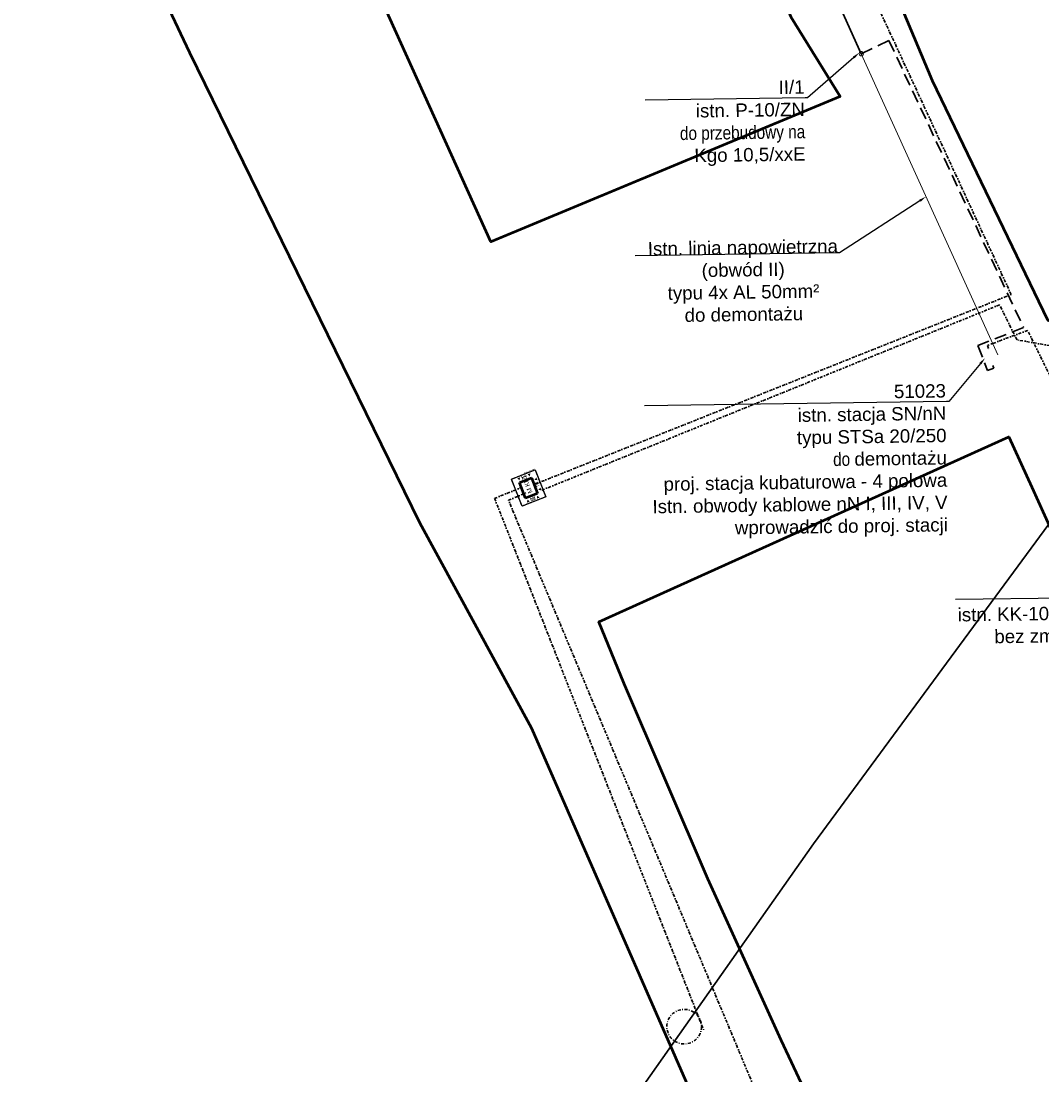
# Model space of a CAD drawing. Header units: millimetres. Extents: x 6504137 to 6515825, y 5737606 to 5784558.
# Tile 108 of 115: x 6510538 to 6510703, y 5771957 to 5772127. Entities that reach past the tile are written whole.
import ezdxf
from ezdxf import colors
from ezdxf.entities.mleader import LeaderData, LeaderLine
from ezdxf.math import Vec2, Vec3

# ---------------------------------------------------------------- set-up
doc = ezdxf.new("R2010")
doc.units = ezdxf.units.MM
for name, pattern in [('CENTERX2', [4, 2.5, -0.5, 0.5, -0.5]), ('JIS_02_2.0', [3, 2, -1]), ('KRESKAKROPKA', [1, 0.5, -0.25, 0, -0.25]), ('KRESKOWA', [19.05, 12.7, -6.35])]:
    doc.linetypes.add(name, pattern=pattern)
for name, color, linetype, lineweight in [('-Linia kablowa nn', 132, 'JIS_02_2.0', 30), ('-Linia kablowa SN', 1, 'KRESKAKROPKA', 30), ('_-demontaż nn', 132, 'DEMONTAZ', 20), ('_-SN_ALT', 1, 'KRESKOWA', 50), ('_SN', 1, 'CENTERX2', 25), ('_Zakres mapy projektowej', 4, 'Continuous', 50)]:
    doc.layers.add(name, color=color, linetype=linetype, lineweight=lineweight)
doc.layers.add('_Opisy', color=7, linetype='Continuous')
doc.layers.add('istn. linia nap.', color=7, linetype='Continuous', lineweight=0, true_color=0x000000)
doc.styles.get("Standard").update_dxf_attribs({"font": 'ARIALN.TTF'})
doc.linetypes.add('DEMONTAZ', pattern='A,1,["x",Standard,S=1,R=0,X=-0.1,Y=-0.35],1', length=2)

# ---------------------------------------------------------------- blocks, each defined once
blk = doc.blocks.new('OKRAG_PELNY')
at = {"color": 0}
blk.add_lwpolyline([(0.5, 0), (0.482963, -0.12941), (0.433013, -0.25), (0.353553, -0.353553), (0.25, -0.433013), (0.12941, -0.482963), (0, -0.5), (-0.12941, -0.482963), (-0.25, -0.433013), (-0.353553, -0.353553), (-0.433013, -0.25), (-0.482963, -0.12941), (-0.5, 0), (-0.482963, 0.12941), (-0.433013, 0.25), (-0.353553, 0.353553), (-0.25, 0.433013), (-0.12941, 0.482963), (0, 0.5), (0.12941, 0.482963), (0.25, 0.433013), (0.353553, 0.353553), (0.433013, 0.25), (0.482963, 0.12941)], close=True, dxfattribs=at)
blk = doc.blocks.new('IG_MBST_KKT')
blk.add_lwpolyline([(0, -0.04), (0, 2.06), (2.7, 2.06), (2.7, -0.04)], close=True)
at = {"layer": '_SN', "color": 40, "linetype": 'Continuous', "ltscale": 0.05, "true_color": 0xf8d731}
blk.add_lwpolyline([(-1, -1.04), (-1, 3.06), (3.7, 3.06), (3.7, -1.04)], close=True, dxfattribs=at)
at = {"layer": '_SN', "color": 116, "ltscale": 0.15, "true_color": 0x136734}
blk.add_lwpolyline([(-1, -1.04), (-1, 3.06), (3.7, 3.06), (3.7, -1.04)], close=True, dxfattribs=at)
at = {"layer": '_SN'}
blk.add_lwpolyline([(2.7, -0.04), (2.7, 2.06), (0, 2.06), (0, -0.04)], close=True, dxfattribs=at)
at = {"color": 1, "insert": (1.35, 1.01), "char_height": 0.75, "width": 3.6, "attachment_point": 5}
blk.add_mtext('\\pxqc;IG M KKT', dxfattribs=at)
at = {"layer": '_SN', "char_height": 0.5, "width": 3060.005, "attachment_point": 5}
for s, insert, rotation in [('▲nN▲', (-0.5, 1.01), 270), ('▲SN▲', (3.2, 1.01), 90)]:
    blk.add_mtext(s, dxfattribs=dict(at, insert=insert, rotation=rotation))
at = {"layer": '_SN', "color": 116, "true_color": 0x136734, "insert": (3.7, -1.04), "char_height": 0.2, "attachment_point": 1, "rotation": 90}
blk.add_mtext_dynamic_manual_height_columns('{\\fArial|b0|i0|c238|p34;Uziom otokowy}', width=4.1, gutter_width=1, heights=[0], dxfattribs=at)
at = {"layer": '_SN', "insert": (1.35, -0.54), "char_height": 0.5, "width": 3060.005, "attachment_point": 5}
blk.add_mtext('▲TR▲', dxfattribs=at)

msp = doc.modelspace()

# ---------------------------------------------------------------- linework, layer by layer
at = {"layer": '-Linia kablowa nn'}
for points in [[(6510678.1896, 5772123.57807), (6510678.1896, 5772123.57807), (6510678.1896, 5772123.57807), (6510678.1896, 5772123.57807), (6510678.1896, 5772123.57807), (6510678.1896, 5772123.57807), (6510673.73029, 5772121.4232), (6510673.73029, 5772121.4232), (6510673.73029, 5772121.4232), (6510673.73029, 5772121.4232), (6510673.73029, 5772121.4232), (6510673.73029, 5772121.4232), (6510673.73029, 5772121.4232), (6510673.73029, 5772121.4232), (6510673.73029, 5772121.4232), (6510673.73029, 5772121.4232), (6510673.73029, 5772121.4232), (6510673.73029, 5772121.4232), (6510673.73029, 5772121.4232), (6510673.73029, 5772121.4232), (6510673.73029, 5772121.4232), (6510673.73029, 5772121.4232), (6510673.73029, 5772121.4232), (6510673.73029, 5772121.4232), (6510673.73029, 5772121.4232), (6510673.73029, 5772121.4232), (6510673.73029, 5772121.4232), (6510673.73029, 5772121.4232), (6510673.73029, 5772121.4232), (6510673.73029, 5772121.4232), (6510673.73029, 5772121.4232), (6510673.73029, 5772121.4232), (6510673.73029, 5772121.4232), (6510673.73029, 5772121.4232), (6510673.73029, 5772121.4232), (6510673.73029, 5772121.4232), (6510673.73029, 5772121.4232), (6510673.73029, 5772121.4232), (6510673.73029, 5772121.4232), (6510673.73029, 5772121.4232), (6510673.73029, 5772121.4232), (6510673.73029, 5772121.4232), (6510673.73029, 5772121.4232), (6510673.73029, 5772121.4232), (6510673.73029, 5772121.4232), (6510673.73029, 5772121.4232), (6510673.73029, 5772121.4232), (6510673.73029, 5772121.4232), (6510673.73029, 5772121.4232), (6510673.73029, 5772121.4232), (6510673.73029, 5772121.4232), (6510673.73029, 5772121.4232), (6510673.73029, 5772121.4232), (6510673.73029, 5772121.4232), (6510673.73029, 5772121.4232), (6510673.73029, 5772121.4232), (6510673.73029, 5772121.4232), (6510673.73029, 5772121.4232), (6510673.73029, 5772121.4232), (6510673.73029, 5772121.4232), (6510673.73029, 5772121.4232), (6510673.73029, 5772121.4232), (6510673.73029, 5772121.4232), (6510673.73029, 5772121.4232), (6510673.73029, 5772121.4232), (6510673.73029, 5772121.4232), (6510673.73029, 5772121.4232), (6510673.73029, 5772121.4232), (6510673.73029, 5772121.4232), (6510673.73029, 5772121.4232), (6510673.73029, 5772121.4232), (6510673.73029, 5772121.4232), (6510673.73029, 5772121.4232), (6510673.73029, 5772121.4232), (6510673.73029, 5772121.4232), (6510673.73029, 5772121.4232), (6510673.73029, 5772121.4232), (6510673.73029, 5772121.4232), (6510673.73029, 5772121.4232), (6510673.73029, 5772121.4232), (6510673.73029, 5772121.4232), (6510673.73029, 5772121.4232), (6510673.73029, 5772121.4232), (6510673.73029, 5772121.4232), (6510673.73029, 5772121.4232), (6510673.73029, 5772121.4232), (6510673.73029, 5772121.4232), (6510673.73029, 5772121.4232), (6510673.73029, 5772121.4232), (6510673.73029, 5772121.4232), (6510673.73029, 5772121.4232), (6510673.73029, 5772121.4232), (6510673.73029, 5772121.4232), (6510673.73029, 5772121.4232), (6510673.73029, 5772121.4232), (6510673.73029, 5772121.4232), (6510673.73029, 5772121.4232)], [(6510678.1896, 5772123.57807), (6510678.1896, 5772123.57807), (6510678.1896, 5772123.57807), (6510678.1896, 5772123.57807), (6510678.1896, 5772123.57807), (6510678.1896, 5772123.57807), (6510673.73029, 5772121.4232), (6510673.73029, 5772121.4232), (6510673.73029, 5772121.4232), (6510673.73029, 5772121.4232), (6510673.73029, 5772121.4232), (6510673.73029, 5772121.4232), (6510673.73029, 5772121.4232), (6510673.73029, 5772121.4232), (6510673.73029, 5772121.4232), (6510673.73029, 5772121.4232), (6510673.73029, 5772121.4232), (6510673.73029, 5772121.4232), (6510673.73029, 5772121.4232), (6510673.73029, 5772121.4232), (6510673.73029, 5772121.4232), (6510673.73029, 5772121.4232), (6510673.73029, 5772121.4232), (6510673.73029, 5772121.4232), (6510673.73029, 5772121.4232), (6510673.73029, 5772121.4232), (6510673.73029, 5772121.4232), (6510673.73029, 5772121.4232), (6510673.73029, 5772121.4232), (6510673.73029, 5772121.4232), (6510673.73029, 5772121.4232), (6510673.73029, 5772121.4232), (6510673.73029, 5772121.4232), (6510673.73029, 5772121.4232), (6510673.73029, 5772121.4232), (6510673.73029, 5772121.4232), (6510673.73029, 5772121.4232), (6510673.73029, 5772121.4232), (6510673.73029, 5772121.4232), (6510673.73029, 5772121.4232), (6510673.73029, 5772121.4232), (6510673.73029, 5772121.4232), (6510673.73029, 5772121.4232), (6510673.73029, 5772121.4232), (6510673.73029, 5772121.4232), (6510673.73029, 5772121.4232), (6510673.73029, 5772121.4232), (6510673.73029, 5772121.4232), (6510673.73029, 5772121.4232), (6510673.73029, 5772121.4232), (6510673.73029, 5772121.4232), (6510673.73029, 5772121.4232), (6510673.73029, 5772121.4232), (6510673.73029, 5772121.4232), (6510673.73029, 5772121.4232), (6510673.73029, 5772121.4232), (6510673.73029, 5772121.4232), (6510673.73029, 5772121.4232), (6510673.73029, 5772121.4232), (6510673.73029, 5772121.4232), (6510673.73029, 5772121.4232), (6510673.73029, 5772121.4232), (6510673.73029, 5772121.4232), (6510673.73029, 5772121.4232), (6510673.73029, 5772121.4232), (6510673.73029, 5772121.4232), (6510673.73029, 5772121.4232), (6510673.73029, 5772121.4232), (6510673.73029, 5772121.4232), (6510673.73029, 5772121.4232), (6510673.73029, 5772121.4232), (6510673.73029, 5772121.4232), (6510673.73029, 5772121.4232), (6510673.73029, 5772121.4232), (6510673.73029, 5772121.4232), (6510673.73029, 5772121.4232), (6510673.73029, 5772121.4232), (6510673.73029, 5772121.4232), (6510673.73029, 5772121.4232), (6510673.73029, 5772121.4232), (6510673.73029, 5772121.4232), (6510673.73029, 5772121.4232), (6510673.73029, 5772121.4232), (6510673.73029, 5772121.4232), (6510673.73029, 5772121.4232), (6510673.73029, 5772121.4232), (6510673.73029, 5772121.4232), (6510673.73029, 5772121.4232), (6510673.73029, 5772121.4232), (6510673.73029, 5772121.4232), (6510673.73029, 5772121.4232), (6510673.73029, 5772121.4232), (6510673.73029, 5772121.4232), (6510673.73029, 5772121.4232), (6510673.73029, 5772121.4232), (6510673.73029, 5772121.4232), (6510673.73029, 5772121.4232)], [(6510678.1896, 5772123.57807), (6510678.1896, 5772123.57807), (6510678.1896, 5772123.57807), (6510678.1896, 5772123.57807), (6510678.1896, 5772123.57807), (6510678.1896, 5772123.57807), (6510699.92039, 5772077.24229), (6510699.92039, 5772077.24229), (6510699.92039, 5772077.24229), (6510699.92039, 5772077.24229), (6510699.92039, 5772077.24229), (6510699.92039, 5772077.24229), (6510699.92039, 5772077.24229), (6510699.92039, 5772077.24229), (6510699.92039, 5772077.24229), (6510699.92039, 5772077.24229), (6510699.92039, 5772077.24229), (6510699.92039, 5772077.24229), (6510699.92039, 5772077.24229), (6510699.92039, 5772077.24229), (6510699.92039, 5772077.24229), (6510699.92039, 5772077.24229), (6510699.92039, 5772077.24229), (6510699.92039, 5772077.24229), (6510699.92039, 5772077.24229), (6510699.92039, 5772077.24229), (6510699.92039, 5772077.24229), (6510699.92039, 5772077.24229), (6510699.92039, 5772077.24229), (6510699.92039, 5772077.24229), (6510699.92039, 5772077.24229), (6510699.92039, 5772077.24229), (6510699.92039, 5772077.24229), (6510699.92039, 5772077.24229), (6510699.92039, 5772077.24229), (6510699.92039, 5772077.24229), (6510699.92039, 5772077.24229), (6510699.92039, 5772077.24229), (6510692.54735, 5772074.34052), (6510692.54735, 5772074.34052), (6510692.54735, 5772074.34052), (6510692.54735, 5772074.34052), (6510692.54735, 5772074.34052), (6510692.54735, 5772074.34052), (6510692.54735, 5772074.34052), (6510692.54735, 5772074.34052), (6510692.54735, 5772074.34052), (6510692.54735, 5772074.34052), (6510692.54735, 5772074.34052), (6510692.54735, 5772074.34052), (6510692.54735, 5772074.34052), (6510692.54735, 5772074.34052), (6510692.54735, 5772074.34052), (6510692.54735, 5772074.34052), (6510692.54735, 5772074.34052), (6510692.54735, 5772074.34052), (6510692.54735, 5772074.34052), (6510692.54735, 5772074.34052), (6510692.54735, 5772074.34052), (6510692.54735, 5772074.34052), (6510692.54735, 5772074.34052), (6510692.54735, 5772074.34052), (6510692.54735, 5772074.34052), (6510692.54735, 5772074.34052), (6510692.54735, 5772074.34052), (6510692.54735, 5772074.34052), (6510692.54735, 5772074.34052), (6510692.54735, 5772074.34052), (6510692.54735, 5772074.34052), (6510692.54735, 5772074.34052), (6510692.54735, 5772074.34052), (6510692.54735, 5772074.34052), (6510692.54735, 5772074.34052), (6510692.54735, 5772074.34052), (6510692.54735, 5772074.34052), (6510692.54735, 5772074.34052), (6510692.54735, 5772074.34052), (6510692.54735, 5772074.34052), (6510692.54735, 5772074.34052), (6510692.54735, 5772074.34052), (6510692.54735, 5772074.34052), (6510692.54735, 5772074.34052), (6510692.54735, 5772074.34052), (6510692.54735, 5772074.34052), (6510692.54735, 5772074.34052), (6510692.54735, 5772074.34052), (6510692.54735, 5772074.34052), (6510692.54735, 5772074.34052), (6510692.54735, 5772074.34052), (6510692.54735, 5772074.34052), (6510692.54735, 5772074.34052), (6510694.12637, 5772070.32843), (6510694.12637, 5772070.32843), (6510694.12637, 5772070.32843), (6510694.12637, 5772070.32843), (6510694.12637, 5772070.32843), (6510694.12637, 5772070.32843)], [(6510678.1896, 5772123.57807), (6510678.1896, 5772123.57807), (6510678.1896, 5772123.57807), (6510678.1896, 5772123.57807), (6510678.1896, 5772123.57807), (6510678.1896, 5772123.57807), (6510699.92039, 5772077.24229), (6510699.92039, 5772077.24229), (6510699.92039, 5772077.24229), (6510699.92039, 5772077.24229), (6510699.92039, 5772077.24229), (6510699.92039, 5772077.24229), (6510699.92039, 5772077.24229), (6510699.92039, 5772077.24229), (6510699.92039, 5772077.24229), (6510699.92039, 5772077.24229), (6510699.92039, 5772077.24229), (6510699.92039, 5772077.24229), (6510699.92039, 5772077.24229), (6510699.92039, 5772077.24229), (6510699.92039, 5772077.24229), (6510699.92039, 5772077.24229), (6510699.92039, 5772077.24229), (6510699.92039, 5772077.24229), (6510699.92039, 5772077.24229), (6510699.92039, 5772077.24229), (6510699.92039, 5772077.24229), (6510699.92039, 5772077.24229), (6510699.92039, 5772077.24229), (6510699.92039, 5772077.24229), (6510699.92039, 5772077.24229), (6510699.92039, 5772077.24229), (6510699.92039, 5772077.24229), (6510699.92039, 5772077.24229), (6510699.92039, 5772077.24229), (6510699.92039, 5772077.24229), (6510699.92039, 5772077.24229), (6510699.92039, 5772077.24229), (6510692.54735, 5772074.34052), (6510692.54735, 5772074.34052), (6510692.54735, 5772074.34052), (6510692.54735, 5772074.34052), (6510692.54735, 5772074.34052), (6510692.54735, 5772074.34052), (6510692.54735, 5772074.34052), (6510692.54735, 5772074.34052), (6510692.54735, 5772074.34052), (6510692.54735, 5772074.34052), (6510692.54735, 5772074.34052), (6510692.54735, 5772074.34052), (6510692.54735, 5772074.34052), (6510692.54735, 5772074.34052), (6510692.54735, 5772074.34052), (6510692.54735, 5772074.34052), (6510692.54735, 5772074.34052), (6510692.54735, 5772074.34052), (6510692.54735, 5772074.34052), (6510692.54735, 5772074.34052), (6510692.54735, 5772074.34052), (6510692.54735, 5772074.34052), (6510692.54735, 5772074.34052), (6510692.54735, 5772074.34052), (6510692.54735, 5772074.34052), (6510692.54735, 5772074.34052), (6510692.54735, 5772074.34052), (6510692.54735, 5772074.34052), (6510692.54735, 5772074.34052), (6510692.54735, 5772074.34052), (6510692.54735, 5772074.34052), (6510692.54735, 5772074.34052), (6510692.54735, 5772074.34052), (6510692.54735, 5772074.34052), (6510692.54735, 5772074.34052), (6510692.54735, 5772074.34052), (6510692.54735, 5772074.34052), (6510692.54735, 5772074.34052), (6510692.54735, 5772074.34052), (6510692.54735, 5772074.34052), (6510692.54735, 5772074.34052), (6510692.54735, 5772074.34052), (6510692.54735, 5772074.34052), (6510692.54735, 5772074.34052), (6510692.54735, 5772074.34052), (6510692.54735, 5772074.34052), (6510692.54735, 5772074.34052), (6510692.54735, 5772074.34052), (6510692.54735, 5772074.34052), (6510692.54735, 5772074.34052), (6510692.54735, 5772074.34052), (6510692.54735, 5772074.34052), (6510692.54735, 5772074.34052), (6510694.12637, 5772070.32843), (6510694.12637, 5772070.32843), (6510694.12637, 5772070.32843), (6510694.12637, 5772070.32843), (6510694.12637, 5772070.32843), (6510694.12637, 5772070.32843)], [(6510678.1896, 5772123.57807), (6510678.1896, 5772123.57807), (6510678.1896, 5772123.57807), (6510678.1896, 5772123.57807), (6510678.1896, 5772123.57807), (6510678.1896, 5772123.57807), (6510699.92039, 5772077.24229), (6510699.92039, 5772077.24229), (6510699.92039, 5772077.24229), (6510699.92039, 5772077.24229), (6510699.92039, 5772077.24229), (6510699.92039, 5772077.24229), (6510699.92039, 5772077.24229), (6510699.92039, 5772077.24229), (6510699.92039, 5772077.24229), (6510699.92039, 5772077.24229), (6510699.92039, 5772077.24229), (6510699.92039, 5772077.24229), (6510699.92039, 5772077.24229), (6510699.92039, 5772077.24229), (6510699.92039, 5772077.24229), (6510699.92039, 5772077.24229), (6510699.92039, 5772077.24229), (6510699.92039, 5772077.24229), (6510699.92039, 5772077.24229), (6510699.92039, 5772077.24229), (6510699.92039, 5772077.24229), (6510699.92039, 5772077.24229), (6510699.92039, 5772077.24229), (6510699.92039, 5772077.24229), (6510699.92039, 5772077.24229), (6510699.92039, 5772077.24229), (6510699.92039, 5772077.24229), (6510699.92039, 5772077.24229), (6510699.92039, 5772077.24229), (6510699.92039, 5772077.24229), (6510699.92039, 5772077.24229), (6510699.92039, 5772077.24229), (6510692.54735, 5772074.34052), (6510692.54735, 5772074.34052), (6510692.54735, 5772074.34052), (6510692.54735, 5772074.34052), (6510692.54735, 5772074.34052), (6510692.54735, 5772074.34052), (6510692.54735, 5772074.34052), (6510692.54735, 5772074.34052), (6510692.54735, 5772074.34052), (6510692.54735, 5772074.34052), (6510692.54735, 5772074.34052), (6510692.54735, 5772074.34052), (6510692.54735, 5772074.34052), (6510692.54735, 5772074.34052), (6510692.54735, 5772074.34052), (6510692.54735, 5772074.34052), (6510692.54735, 5772074.34052), (6510692.54735, 5772074.34052), (6510692.54735, 5772074.34052), (6510692.54735, 5772074.34052), (6510692.54735, 5772074.34052), (6510692.54735, 5772074.34052), (6510692.54735, 5772074.34052), (6510692.54735, 5772074.34052), (6510692.54735, 5772074.34052), (6510692.54735, 5772074.34052), (6510692.54735, 5772074.34052), (6510692.54735, 5772074.34052), (6510692.54735, 5772074.34052), (6510692.54735, 5772074.34052), (6510692.54735, 5772074.34052), (6510692.54735, 5772074.34052), (6510692.54735, 5772074.34052), (6510692.54735, 5772074.34052), (6510692.54735, 5772074.34052), (6510692.54735, 5772074.34052), (6510692.54735, 5772074.34052), (6510692.54735, 5772074.34052), (6510692.54735, 5772074.34052), (6510692.54735, 5772074.34052), (6510692.54735, 5772074.34052), (6510692.54735, 5772074.34052), (6510692.54735, 5772074.34052), (6510692.54735, 5772074.34052), (6510692.54735, 5772074.34052), (6510692.54735, 5772074.34052), (6510692.54735, 5772074.34052), (6510692.54735, 5772074.34052), (6510692.54735, 5772074.34052), (6510692.54735, 5772074.34052), (6510692.54735, 5772074.34052), (6510692.54735, 5772074.34052), (6510692.54735, 5772074.34052), (6510694.12637, 5772070.32843), (6510694.12637, 5772070.32843), (6510694.12637, 5772070.32843), (6510694.12637, 5772070.32843), (6510694.12637, 5772070.32843), (6510694.12637, 5772070.32843)], [(6510694.12637, 5772070.32843), (6510694.12637, 5772070.32843), (6510694.12637, 5772070.32843), (6510694.12637, 5772070.32843), (6510694.12637, 5772070.32843), (6510694.12637, 5772070.32843), (6510695.10436, 5772070.71469), (6510695.10436, 5772070.71469), (6510695.10436, 5772070.71469), (6510695.10436, 5772070.71469), (6510695.10436, 5772070.71469), (6510695.10436, 5772070.71469), (6510695.10436, 5772070.71469), (6510695.10436, 5772070.71469), (6510695.10436, 5772070.71469), (6510695.10436, 5772070.71469), (6510695.10436, 5772070.71469), (6510695.10436, 5772070.71469), (6510695.10436, 5772070.71469), (6510695.10436, 5772070.71469), (6510695.10436, 5772070.71469), (6510695.10436, 5772070.71469), (6510695.10436, 5772070.71469), (6510695.10436, 5772070.71469), (6510695.10436, 5772070.71469), (6510695.10436, 5772070.71469), (6510695.10436, 5772070.71469), (6510695.10436, 5772070.71469), (6510695.10436, 5772070.71469), (6510695.10436, 5772070.71469), (6510695.10436, 5772070.71469), (6510695.10436, 5772070.71469), (6510695.10436, 5772070.71469), (6510695.10436, 5772070.71469), (6510695.10436, 5772070.71469), (6510695.10436, 5772070.71469), (6510695.10436, 5772070.71469), (6510695.10436, 5772070.71469), (6510694.94622, 5772071.1151), (6510694.94622, 5772071.1151), (6510694.94622, 5772071.1151), (6510694.94622, 5772071.1151), (6510694.94622, 5772071.1151), (6510694.94622, 5772071.1151), (6510694.94622, 5772071.1151), (6510694.94622, 5772071.1151), (6510694.94622, 5772071.1151), (6510694.94622, 5772071.1151), (6510694.94622, 5772071.1151), (6510694.94622, 5772071.1151), (6510694.94622, 5772071.1151), (6510694.94622, 5772071.1151), (6510694.94622, 5772071.1151), (6510694.94622, 5772071.1151), (6510694.94622, 5772071.1151), (6510694.94622, 5772071.1151), (6510694.94622, 5772071.1151), (6510694.94622, 5772071.1151), (6510694.94622, 5772071.1151), (6510694.94622, 5772071.1151), (6510694.94622, 5772071.1151), (6510694.94622, 5772071.1151), (6510694.94622, 5772071.1151), (6510694.94622, 5772071.1151), (6510694.94622, 5772071.1151), (6510694.94622, 5772071.1151), (6510694.94622, 5772071.1151), (6510694.94622, 5772071.1151), (6510694.94622, 5772071.1151), (6510694.94622, 5772071.1151), (6510694.94622, 5772071.1151), (6510694.94622, 5772071.1151), (6510694.94622, 5772071.1151), (6510694.94622, 5772071.1151), (6510694.94622, 5772071.1151), (6510694.94622, 5772071.1151), (6510694.94622, 5772071.1151), (6510694.94622, 5772071.1151), (6510694.94622, 5772071.1151), (6510694.94622, 5772071.1151), (6510694.94622, 5772071.1151), (6510694.94622, 5772071.1151), (6510694.94622, 5772071.1151), (6510694.94622, 5772071.1151), (6510694.94622, 5772071.1151), (6510694.94622, 5772071.1151), (6510694.94622, 5772071.1151), (6510694.94622, 5772071.1151), (6510694.94622, 5772071.1151), (6510694.94622, 5772071.1151), (6510694.94622, 5772071.1151), (6510694.94622, 5772071.1151), (6510694.94622, 5772071.1151), (6510694.94622, 5772071.1151), (6510694.94622, 5772071.1151), (6510694.94622, 5772071.1151), (6510694.94622, 5772071.1151)], [(6510694.12637, 5772070.32843), (6510694.12637, 5772070.32843), (6510694.12637, 5772070.32843), (6510694.12637, 5772070.32843), (6510694.12637, 5772070.32843), (6510694.12637, 5772070.32843), (6510695.10436, 5772070.71469), (6510695.10436, 5772070.71469), (6510695.10436, 5772070.71469), (6510695.10436, 5772070.71469), (6510695.10436, 5772070.71469), (6510695.10436, 5772070.71469), (6510695.10436, 5772070.71469), (6510695.10436, 5772070.71469), (6510695.10436, 5772070.71469), (6510695.10436, 5772070.71469), (6510695.10436, 5772070.71469), (6510695.10436, 5772070.71469), (6510695.10436, 5772070.71469), (6510695.10436, 5772070.71469), (6510695.10436, 5772070.71469), (6510695.10436, 5772070.71469), (6510695.10436, 5772070.71469), (6510695.10436, 5772070.71469), (6510695.10436, 5772070.71469), (6510695.10436, 5772070.71469), (6510695.10436, 5772070.71469), (6510695.10436, 5772070.71469), (6510695.10436, 5772070.71469), (6510695.10436, 5772070.71469), (6510695.10436, 5772070.71469), (6510695.10436, 5772070.71469), (6510695.10436, 5772070.71469), (6510695.10436, 5772070.71469), (6510695.10436, 5772070.71469), (6510695.10436, 5772070.71469), (6510695.10436, 5772070.71469), (6510695.10436, 5772070.71469), (6510694.94622, 5772071.1151), (6510694.94622, 5772071.1151), (6510694.94622, 5772071.1151), (6510694.94622, 5772071.1151), (6510694.94622, 5772071.1151), (6510694.94622, 5772071.1151), (6510694.94622, 5772071.1151), (6510694.94622, 5772071.1151), (6510694.94622, 5772071.1151), (6510694.94622, 5772071.1151), (6510694.94622, 5772071.1151), (6510694.94622, 5772071.1151), (6510694.94622, 5772071.1151), (6510694.94622, 5772071.1151), (6510694.94622, 5772071.1151), (6510694.94622, 5772071.1151), (6510694.94622, 5772071.1151), (6510694.94622, 5772071.1151), (6510694.94622, 5772071.1151), (6510694.94622, 5772071.1151), (6510694.94622, 5772071.1151), (6510694.94622, 5772071.1151), (6510694.94622, 5772071.1151), (6510694.94622, 5772071.1151), (6510694.94622, 5772071.1151), (6510694.94622, 5772071.1151), (6510694.94622, 5772071.1151), (6510694.94622, 5772071.1151), (6510694.94622, 5772071.1151), (6510694.94622, 5772071.1151), (6510694.94622, 5772071.1151), (6510694.94622, 5772071.1151), (6510694.94622, 5772071.1151), (6510694.94622, 5772071.1151), (6510694.94622, 5772071.1151), (6510694.94622, 5772071.1151), (6510694.94622, 5772071.1151), (6510694.94622, 5772071.1151), (6510694.94622, 5772071.1151), (6510694.94622, 5772071.1151), (6510694.94622, 5772071.1151), (6510694.94622, 5772071.1151), (6510694.94622, 5772071.1151), (6510694.94622, 5772071.1151), (6510694.94622, 5772071.1151), (6510694.94622, 5772071.1151), (6510694.94622, 5772071.1151), (6510694.94622, 5772071.1151), (6510694.94622, 5772071.1151), (6510694.94622, 5772071.1151), (6510694.94622, 5772071.1151), (6510694.94622, 5772071.1151), (6510694.94622, 5772071.1151), (6510694.94622, 5772071.1151), (6510694.94622, 5772071.1151), (6510694.94622, 5772071.1151), (6510694.94622, 5772071.1151), (6510694.94622, 5772071.1151), (6510694.94622, 5772071.1151)]]:
    msp.add_lwpolyline(points, dxfattribs=at)
at = {"layer": '-Linia kablowa SN', "elevation": 100}
for points in [[(6510697.93527, 5772082.56741), (6510636.87712, 5772214.42095)], [(6510710.20097, 5772057.31789), (6510700.58117, 5772076.79081), (6510700.58117, 5772076.79081), (6510700.58117, 5772076.79081), (6510700.58117, 5772076.79081), (6510700.58117, 5772076.79081), (6510700.58117, 5772076.79081), (6510700.58117, 5772076.79081), (6510700.58117, 5772076.79081), (6510700.58117, 5772076.79081), (6510700.58117, 5772076.79081), (6510700.58117, 5772076.79081), (6510700.58117, 5772076.79081), (6510700.58117, 5772076.79081), (6510700.58117, 5772076.79081), (6510700.58117, 5772076.79081), (6510700.58117, 5772076.79081), (6510700.58117, 5772076.79081), (6510700.58117, 5772076.79081), (6510700.58117, 5772076.79081), (6510700.58117, 5772076.79081), (6510700.58117, 5772076.79081), (6510700.58117, 5772076.79081), (6510700.58117, 5772076.79081), (6510700.58117, 5772076.79081), (6510700.58117, 5772076.79081), (6510700.58117, 5772076.79081), (6510700.58117, 5772076.79081), (6510700.58117, 5772076.79081), (6510700.58117, 5772076.79081), (6510700.58117, 5772076.79081), (6510700.58117, 5772076.79081), (6510700.58117, 5772076.79081), (6510700.58117, 5772076.79081), (6510700.58117, 5772076.79081), (6510700.58117, 5772076.79081), (6510700.58117, 5772076.79081), (6510700.58117, 5772076.79081), (6510700.58117, 5772076.79081), (6510700.58117, 5772076.79081), (6510700.58117, 5772076.79081), (6510700.58117, 5772076.79081), (6510700.58117, 5772076.79081), (6510700.58117, 5772076.79081), (6510700.58117, 5772076.79081), (6510700.58117, 5772076.79081), (6510700.58117, 5772076.79081), (6510700.58117, 5772076.79081), (6510700.58117, 5772076.79081), (6510700.58117, 5772076.79081), (6510700.58117, 5772076.79081), (6510700.58117, 5772076.79081), (6510700.58117, 5772076.79081), (6510700.58117, 5772076.79081), (6510700.58117, 5772076.79081), (6510700.58117, 5772076.79081), (6510700.58117, 5772076.79081), (6510700.58117, 5772076.79081), (6510700.58117, 5772076.79081), (6510700.58117, 5772076.79081), (6510700.58117, 5772076.79081), (6510700.58117, 5772076.79081), (6510700.58117, 5772076.79081), (6510700.58117, 5772076.79081), (6510700.58117, 5772076.79081), (6510700.58117, 5772076.79081), (6510700.58117, 5772076.79081), (6510694.08296, 5772074.35075), (6510694.08296, 5772074.35075), (6510694.08296, 5772074.35075), (6510694.08296, 5772074.35075), (6510694.08296, 5772074.35075), (6510694.08296, 5772074.35075), (6510694.08296, 5772074.35075), (6510694.08296, 5772074.35075), (6510694.08296, 5772074.35075), (6510694.08296, 5772074.35075), (6510694.08296, 5772074.35075), (6510694.08296, 5772074.35075), (6510694.08296, 5772074.35075), (6510694.08296, 5772074.35075), (6510694.08296, 5772074.35075), (6510694.08296, 5772074.35075), (6510694.08296, 5772074.35075), (6510694.08296, 5772074.35075), (6510694.08296, 5772074.35075), (6510694.08296, 5772074.35075), (6510694.08296, 5772074.35075), (6510694.08296, 5772074.35075), (6510694.08296, 5772074.35075), (6510694.08296, 5772074.35075), (6510694.08296, 5772074.35075), (6510694.08296, 5772074.35075), (6510694.08296, 5772074.35075), (6510694.08296, 5772074.35075), (6510694.08296, 5772074.35075), (6510694.08296, 5772074.35075), (6510694.08296, 5772074.35075), (6510694.08296, 5772074.35075), (6510694.08296, 5772074.35075), (6510694.08296, 5772074.35075), (6510694.08296, 5772074.35075), (6510694.08296, 5772074.35075), (6510694.08296, 5772074.35075), (6510694.08296, 5772074.35075), (6510694.08296, 5772074.35075), (6510694.08296, 5772074.35075), (6510694.08296, 5772074.35075), (6510694.08296, 5772074.35075), (6510694.08296, 5772074.35075), (6510694.08296, 5772074.35075), (6510694.08296, 5772074.35075), (6510694.08296, 5772074.35075), (6510694.08296, 5772074.35075), (6510694.08296, 5772074.35075), (6510694.08296, 5772074.35075), (6510694.08296, 5772074.35075), (6510694.08296, 5772074.35075), (6510694.08296, 5772074.35075), (6510694.08296, 5772074.35075), (6510694.08296, 5772074.35075), (6510694.08296, 5772074.35075), (6510694.08296, 5772074.35075), (6510694.08296, 5772074.35075), (6510694.08296, 5772074.35075), (6510694.08296, 5772074.35075), (6510694.08296, 5772074.35075), (6510694.08296, 5772074.35075), (6510694.08296, 5772074.35075), (6510694.08296, 5772074.35075), (6510694.08296, 5772074.35075), (6510694.08296, 5772074.35075), (6510694.08296, 5772074.35075), (6510694.31311, 5772073.76801), (6510694.31311, 5772073.76801), (6510694.31311, 5772073.76801), (6510694.31311, 5772073.76801), (6510694.31311, 5772073.76801), (6510694.31311, 5772073.76801), (6510694.31311, 5772073.76801), (6510694.31311, 5772073.76801), (6510694.31311, 5772073.76801), (6510694.31311, 5772073.76801), (6510694.31311, 5772073.76801), (6510694.31311, 5772073.76801), (6510694.31311, 5772073.76801), (6510694.31311, 5772073.76801), (6510694.31311, 5772073.76801), (6510694.31311, 5772073.76801), (6510694.31311, 5772073.76801), (6510694.31311, 5772073.76801), (6510694.31311, 5772073.76801), (6510694.31311, 5772073.76801), (6510694.31311, 5772073.76801), (6510694.31311, 5772073.76801), (6510694.31311, 5772073.76801), (6510694.31311, 5772073.76801), (6510694.31311, 5772073.76801), (6510694.31311, 5772073.76801), (6510694.31311, 5772073.76801), (6510694.31311, 5772073.76801), (6510694.31311, 5772073.76801), (6510694.31311, 5772073.76801), (6510694.31311, 5772073.76801), (6510694.31311, 5772073.76801), (6510694.31311, 5772073.76801)]]:
    msp.add_lwpolyline(points, dxfattribs=at)
at = {"layer": '-Linia kablowa SN'}
for points in [[(6510621.13622, 5772051.99014), (6510697.93527, 5772082.56741)], [(6510725.75266, 5772074.08213), (6510721.49304, 5772071.29265), (6510698.87562, 5772075.2507), (6510696.04844, 5772080.90505), (6510621.91303, 5772050.88796)], [(6510619.05208, 5772051.49504), (6510614.56629, 5772049.68564), (6510648.30562, 5771963.87763)], [(6510784.61674, 5771865.82643), (6510763.74371, 5771885.2406), (6510668.6323, 5771925.53943), (6510616.79388, 5772049.39101), (6510619.68891, 5772050.59728)]]:
    msp.add_lwpolyline(points, dxfattribs=at)
msp.add_circle((6510645.16262, 5771964.44818), 2.79497, dxfattribs=at)
at = {"layer": '_-demontaż nn', "linetype": 'DEMONTAZ'}
msp.add_line((6510695.79248, 5772072.82818), (6510673.73029, 5772121.4232), dxfattribs=at)
at = {"layer": '_Zakres mapy projektowej'}
for points in [[(6510676.85163, 5771928.09389), (6510660.83246, 5771962.25525), (6510648.96283, 5771988.31053), (6510635.45269, 5772019.76986), (6510631.38333, 5772029.79012), (6510697.56329, 5772059.63039), (6510701.23985, 5772051.47648), (6510704.31582, 5772044.72141), (6510709.88079, 5772032.25147), (6510768.93942, 5772026.2684), (6510769.42192, 5772041.99807), (6510721.46091, 5772046.14761), (6510718.39461, 5772051.84218), (6510723.00406, 5772054.17355), (6510802.12769, 5772161.79776), (6510781.74667, 5772170.13545), (6510719.27191, 5772079.70434), (6510703.97203, 5772078.33598), (6510703.83332, 5772078.43646), (6510685.25687, 5772117.07909), (6510664.62109, 5772166.18074), (6510632.81435, 5772241.37434), (6510582.52883, 5772358.21623)], [(6510567.76514, 5772343.06899), (6510609.02126, 5772251.41618), (6510662.38247, 5772127.40078), (6510670.31457, 5772114.54128), (6510613.95797, 5772091.07223), (6510567.01988, 5772194.98454), (6510538.14677, 5772179.08117), (6510565.32146, 5772121.64376), (6510602.44965, 5772045.78546), (6510620.51464, 5772012.58911), (6510649.54215, 5771946.1964), (6510641.11754, 5771908.79411), (6510719.20528, 5771882.74052), (6510757.09606, 5771868.81245), (6510790.54249, 5771842.32179), (6510812.9988, 5771822.75974), (6510834.72277, 5771792.46255), (6510892.7025, 5771819.90174), (6510974.97788, 5771820.88723), (6511029.06569, 5771820.2314)]]:
    msp.add_lwpolyline(points, dxfattribs=at)
at = {"layer": 'istn. linia nap.', "color": 18, "linetype": 'Continuous', "lineweight": 30, "true_color": 0x000000}
for p, q in [((6510652.67364, 5772168.19929), (6510673.73029, 5772121.4232)), ((6510714.90561, 5772060.37154), (6510666.02139, 5771993.9642)), ((6510666.02139, 5771993.9642), (6510608.20538, 5771911.858)), ((6510666.02139, 5771993.9642), (6510608.20538, 5771911.858))]:
    msp.add_line(p, q, dxfattribs=at)

# ---------------------------------------------------------------- block references
at = {"layer": '_-demontaż nn', "lineweight": 18, "xscale": 0.6999999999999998, "yscale": 0.6999999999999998, "rotation": 179.6972132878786}
msp.add_blockref('OKRAG_PELNY', (6510673.73029, 5772121.4232), dxfattribs=at)
at = {"layer": '_-SN_ALT', "rotation": 111.5515522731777}
msp.add_blockref('IG_MBST_KKT', (6510621.47524, 5772050.48009), dxfattribs=at)

# ---------------------------------------------------------------- leaders
at = {"layer": '_Opisy', "linetype": 'Continuous'}
ml = msp.add_multileader_mtext('Standard', dxfattribs=at)
ml.set_content('{\\fArial|b0|i0|c238|p34;II/1      \\P\\C256;istn. P-10/ZN\\P}do przebudowy na\\P{\\fArial|b0|i0|c238|p34;\\C256;Kgo 10,5/xxE}', color=256)
ml.set_leader_properties()
ml.build(insert=Vec2(0, 0))
ml.multileader.update_dxf_attribs({"text_left_attachment_type": 6, "text_right_attachment_type": 6, "dogleg_length": 0.45, "arrow_head_size": 1.2, "scale": 0.8})
ctx = ml.context
ctx.base_point, ctx.scale, ctx.char_height, ctx.arrow_head_size, ctx.landing_gap_size, ctx.plane_origin, ctx.plane_x_axis, ctx.plane_y_axis = Vec3(6510644.50686, 5772114.02665, 30.78), 0.8, 2.16, 1.2, 0.072, Vec3(6510719.5608, 5772168.1399, 30.78), Vec3(0.999892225, 0.014681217), Vec3(-0.014681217, 0.999892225)
ctx.left_attachment, ctx.right_attachment, ctx.text_align_type = 6, 6, 2
notes = []
notes.append((ctx, [(0, (1, 1, 0), (6510665.04096, 5772114.32815, 30.78), (-0.999892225, -0.014681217), 0.36, [(0, [(6510673.42811, 5772121.5998, 30.78)], 0, [])])]))
ctx.mtext.insert, ctx.mtext.text_direction, ctx.mtext.rotation, ctx.mtext.alignment, ctx.mtext.flow_direction = Vec3(6510664.56743, 5772117.15337, 30.78), Vec3(0.999892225, 0.014681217), 0.014681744, 3, 5
ml = msp.add_multileader_mtext('Standard', dxfattribs=at)
ml.set_content('\\pxqc;{\\fArial|b0|i0|c238|p34;Istn. linia napowietrzna\\P(obwód II) \\Ptypu 4x AL 50mm² \\Pdo demontażu}', color=256)
ml.set_leader_properties()
ml.build(insert=Vec2(0, 0))
ml.multileader.update_dxf_attribs({"text_left_attachment_type": 6, "text_right_attachment_type": 6, "dogleg_length": 0.45, "arrow_head_size": 1.2, "scale": 0.8})
ctx = ml.context
ctx.base_point, ctx.scale, ctx.char_height, ctx.arrow_head_size, ctx.landing_gap_size, ctx.plane_origin, ctx.plane_x_axis, ctx.plane_y_axis = Vec3(6510639.42907, 5772088.83501, 41.02), 0.8, 2.16, 1.2, 0.072, Vec3(6510732.30273, 5772128.82993, 41.02), Vec3(0.999892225, 0.014681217), Vec3(-0.014681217, 0.999892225)
ctx.left_attachment, ctx.right_attachment, ctx.text_align_type = 6, 6, 2
notes.append((ctx, [(0, (1, 1, 0), (6510670.21543, 5772089.28704, 41.02), (-0.999892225, -0.014681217), 0.36, [(0, [(6510684.2003, 5772098.36156, 41.02)], 0, [])])]))
ctx.mtext.insert, ctx.mtext.text_direction, ctx.mtext.rotation, ctx.mtext.alignment, ctx.mtext.flow_direction = Vec3(6510654.61004, 5772091.25351, 41.02), Vec3(0.999892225, 0.014681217), 0.014681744, 2, 5
ml = msp.add_multileader_mtext('Standard', dxfattribs=at)
ml.set_content('{\\fArial|b0|i0|c238|p34;51023      \\P\\C256;istn. stacja SN/nN\\Ptypu STSa 20/250\\P}do {\\fArial|b0|i0|c238|p34;\\C256;demontażu\\P proj. stacja kubaturowa - 4 polowa\\PIstn. obwody kablowe nN I, III, IV, V \\Pwprowadzić do proj. stacji}', color=256)
ml.set_leader_properties()
ml.build(insert=Vec2(0, 0))
ml.multileader.update_dxf_attribs({"text_left_attachment_type": 6, "text_right_attachment_type": 6, "dogleg_length": 0.45, "arrow_head_size": 1.2, "scale": 0.8})
ctx = ml.context
ctx.base_point, ctx.scale, ctx.char_height, ctx.arrow_head_size, ctx.landing_gap_size, ctx.plane_origin, ctx.plane_x_axis, ctx.plane_y_axis = Vec3(6510640.02548, 5772064.63383, 30.78), 0.8, 2.16, 1.2, 0.072, Vec3(6510747.96262, 5772094.36956, 30.78), Vec3(0.999892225, 0.014681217), Vec3(-0.014681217, 0.999892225)
ctx.left_attachment, ctx.right_attachment, ctx.text_align_type = 6, 6, 2
notes.append((ctx, [(0, (1, 1, 0), (6510687.85131, 5772065.33605, 30.78), (-0.999892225, -0.014681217), 0.36, [(0, [(6510693.72749, 5772072.33984, 30.78)], 0, [])])]))
ctx.mtext.insert, ctx.mtext.text_direction, ctx.mtext.rotation, ctx.mtext.alignment, ctx.mtext.flow_direction = Vec3(6510687.3782, 5772068.13328, 30.78), Vec3(0.999892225, 0.014681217), 0.014681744, 3, 5
ml = msp.add_multileader_mtext('Standard', dxfattribs=at)
ml.set_content('{\\fArial|b0|i0|c238|p34;I/1      \\P\\C256;istn. KK-10/ZN\\Pbez zmian}', color=256)
ml.set_leader_properties()
ml.build(insert=Vec2(0, 0))
ml.multileader.update_dxf_attribs({"text_left_attachment_type": 6, "text_right_attachment_type": 6, "dogleg_length": 0.45, "arrow_head_size": 1.2, "scale": 0.8})
ctx = ml.context
ctx.base_point, ctx.scale, ctx.char_height, ctx.arrow_head_size, ctx.landing_gap_size, ctx.plane_origin, ctx.plane_x_axis, ctx.plane_y_axis = Vec3(6510689.62763, 5772033.35677, 30.78), 0.8, 2.16, 1.2, 0.072, Vec3(6510754.53739, 5772088.75818, 30.78), Vec3(0.999892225, 0.014681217), Vec3(-0.014681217, 0.999892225)
ctx.left_attachment, ctx.right_attachment, ctx.text_align_type = 6, 6, 2
notes.append((ctx, [(0, (1, 1, 0), (6510709.30135, 5772033.64564, 30.78), (-0.999892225, -0.014681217), 0.36, [(0, [(6510713.39003, 5772041.38562, 30.78)], 0, [])])]))
ctx.mtext.insert, ctx.mtext.text_direction, ctx.mtext.rotation, ctx.mtext.alignment, ctx.mtext.flow_direction = Vec3(6510708.83662, 5772035.87125, 30.78), Vec3(0.999892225, 0.014681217), 0.014681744, 3, 5
for ctx, leaders in notes:
    for number, flags, end, landing, length, lines in leaders:
        leader = LeaderData()
        leader.index, (leader.has_last_leader_line, leader.has_dogleg_vector, leader.attachment_direction) = number, flags
        leader.last_leader_point, leader.dogleg_vector, leader.dogleg_length = Vec3(end), Vec3(landing), length
        for number, points, colour, breaks in lines:
            line = LeaderLine()
            line.index, line.vertices, line.color, line.breaks = number, Vec3.list(points), colors.encode_raw_color(colour), breaks
            leader.lines.append(line)
        ctx.leaders.append(leader)

doc.saveas('drawing.dxf')
